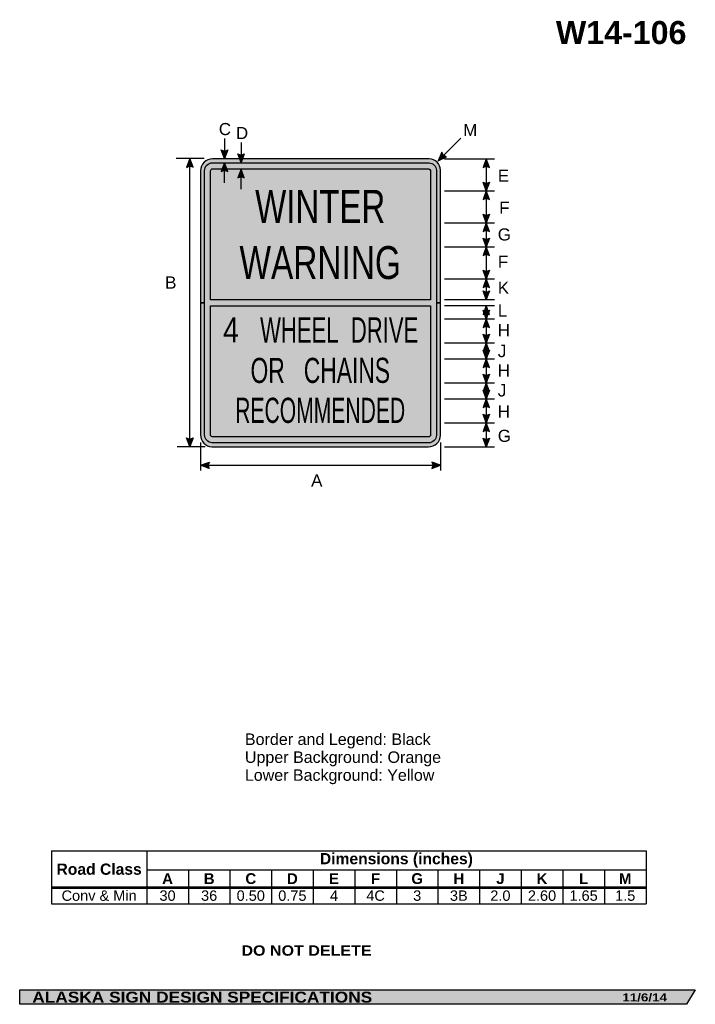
# Model space of a CAD drawing. Header units: feet. Extents: x 7 to 92, y 0 to 123.
import ezdxf
from ezdxf.enums import TextEntityAlignment as Align

# ---------------------------------------------------------------- set-up
doc = ezdxf.new("R2010")
doc.units = ezdxf.units.FT
doc.header["$MEASUREMENT"] = 0
doc.layers.add('Sign', color=7, linetype='Continuous')
doc.styles.add('ARIAL', font='arial.ttf')
doc.styles.add('ARIAL B', font='arialbd.ttf')
doc.styles.add('ARIAL BLACK B', font='ariblk.ttf')
doc.styles.add('ARIAL BLACK BI', font='ariblk.ttf')
doc.styles.add('FHWA SERIES B2000EX', font='txt')
doc.styles.add('FHWA SERIES C2000EX', font='txt')

# ---------------------------------------------------------------- blocks, each defined once
blk = doc.blocks.new('*T2')
at = {"color": 0, "linetype": 'ByBlock', "lineweight": -2, "transparency": 16777216}
for p, q in [((0, 0), (74.30716279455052, 0)), ((0, 0), (0, -6.611875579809)), ((11.9071627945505, 0), (11.9071627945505, -4.553775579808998)), ((74.30716279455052, 0), (74.30716279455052, -6.611875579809)), ((11.9071627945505, -2.3558341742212), (74.30716279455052, -2.3558341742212)), ((17.1071627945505, -2.3558341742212), (17.1071627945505, -4.553775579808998)), ((22.3071627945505, -2.3558341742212), (22.3071627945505, -4.553775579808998)), ((27.5071627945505, -2.3558341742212), (27.5071627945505, -4.553775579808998)), ((32.70716279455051, -2.3558341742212), (32.70716279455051, -4.553775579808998)), ((37.90716279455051, -2.3558341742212), (37.90716279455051, -4.553775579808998)), ((43.10716279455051, -2.3558341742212), (43.10716279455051, -4.553775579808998)), ((48.30716279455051, -2.3558341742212), (48.30716279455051, -4.553775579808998)), ((53.50716279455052, -2.3558341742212), (53.50716279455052, -4.553775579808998)), ((58.70716279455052, -2.3558341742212), (58.70716279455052, -4.553775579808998)), ((63.90716279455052, -2.3558341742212), (63.90716279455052, -4.553775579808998)), ((69.10716279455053, -2.3558341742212), (69.10716279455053, -4.553775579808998)), ((0, -4.553775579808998), (74.30716279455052, -4.553775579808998)), ((0, -4.598775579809), (74.30716279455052, -4.598775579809)), ((11.9071627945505, -4.598775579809), (11.9071627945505, -6.611875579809)), ((17.1071627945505, -4.598775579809), (17.1071627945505, -6.611875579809)), ((22.3071627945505, -4.598775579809), (22.3071627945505, -6.611875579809)), ((27.5071627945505, -4.598775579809), (27.5071627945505, -6.611875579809)), ((32.70716279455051, -4.598775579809), (32.70716279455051, -6.611875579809)), ((37.90716279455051, -4.598775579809), (37.90716279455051, -6.611875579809)), ((43.10716279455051, -4.598775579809), (43.10716279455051, -6.611875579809)), ((48.30716279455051, -4.598775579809), (48.30716279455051, -6.611875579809)), ((53.50716279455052, -4.598775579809), (53.50716279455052, -6.611875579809)), ((58.70716279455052, -4.598775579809), (58.70716279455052, -6.611875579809)), ((63.90716279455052, -4.598775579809), (63.90716279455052, -6.611875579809)), ((69.10716279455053, -4.598775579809), (69.10716279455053, -6.611875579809)), ((0, -6.611875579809), (74.30716279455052, -6.611875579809))]:
    blk.add_line(p, q, dxfattribs=at)
at = {"color": 18, "transparency": 16777216, "attachment_point": 5}
for s, insert, char_height, width, style in [('Dimensions (inches)', (43.10716279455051, -1.1779170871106), 1.399999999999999, 62.28000000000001, 'ARIAL B'), ('Road Class', (5.95358139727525, -2.288137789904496), 1.399999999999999, 11.7871627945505, 'ARIAL B'), ('A', (14.5071627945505, -3.466054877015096), 1.35, 5.08, 'ARIAL B'), ('B', (19.7071627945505, -3.466054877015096), 1.35, 5.08, 'ARIAL B'), ('C', (24.9071627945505, -3.466054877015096), 1.35, 5.08, 'ARIAL B'), ('D', (30.10716279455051, -3.466054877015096), 1.35, 5.08, 'ARIAL B'), ('E', (35.30716279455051, -3.466054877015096), 1.35, 5.08, 'ARIAL B'), ('F', (40.50716279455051, -3.466054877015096), 1.35, 5.08, 'ARIAL B'), ('G', (45.70716279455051, -3.466054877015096), 1.35, 5.08, 'ARIAL B'), ('H', (50.90716279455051, -3.466054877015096), 1.35, 5.08, 'ARIAL B'), ('J', (56.10716279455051, -3.466054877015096), 1.35, 5.08, 'ARIAL B'), ('K', (61.30716279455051, -3.466054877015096), 1.35, 5.08, 'ARIAL B'), ('L', (66.50716279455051, -3.466054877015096), 1.35, 5.08, 'ARIAL B'), ('M', (71.70716279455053, -3.466054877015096), 1.35, 5.08, 'ARIAL B'), ('Conv & Min', (5.95358139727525, -5.594075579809), 1.3, 11.7871627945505, 'ARIAL'), ('30', (14.5071627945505, -5.594075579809), 1.3, 5.08, 'ARIAL'), ('36', (19.7071627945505, -5.594075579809), 1.3, 5.08, 'ARIAL'), ('0.50', (24.9071627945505, -5.594075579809), 1.3, 5.08, 'ARIAL'), ('0.75', (30.10716279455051, -5.594075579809), 1.3, 5.08, 'ARIAL'), ('4', (35.30716279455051, -5.594075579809), 1.3, 5.08, 'ARIAL'), ('4C', (40.50716279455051, -5.594075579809), 1.3, 5.08, 'ARIAL'), ('3', (45.70716279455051, -5.594075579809), 1.3, 5.08, 'ARIAL'), ('3B', (50.90716279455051, -5.594075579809), 1.3, 5.08, 'ARIAL'), ('2.0', (56.10716279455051, -5.594075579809), 1.3, 5.08, 'ARIAL'), ('2.60', (61.30716279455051, -5.594075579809), 1.3, 5.08, 'ARIAL'), ('1.65', (66.50716279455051, -5.594075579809), 1.3, 5.08, 'ARIAL'), ('1.5', (71.70716279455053, -5.594075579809), 1.3, 5.08, 'ARIAL')]:
    blk.add_mtext(s, dxfattribs=dict(at, insert=insert, char_height=char_height, width=width, style=style))

msp = doc.modelspace()

# ---------------------------------------------------------------- hatches: boundary and pattern name
h = msp.add_hatch(color=256)
h.dxf.hatch_style = 1
edge = h.paths.add_edge_path()
edge.add_line((33.40985191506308, 107.1098517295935), (32.99947431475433, 106.020919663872))
edge.add_line((32.99947431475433, 106.020919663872), (32.59193116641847, 107.1190676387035))
edge.add_arc((33.00767405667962, 107.7164144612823), 0.7277811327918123, 235.1627615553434, 303.5461345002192)
h = msp.add_hatch(color=256)
h.dxf.hatch_style = 1
edge = h.paths.add_edge_path()
edge.add_line((29.07256181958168, 104.9446265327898), (28.66218421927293, 106.0335585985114))
edge.add_line((28.66218421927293, 106.0335585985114), (28.25464107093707, 104.9354106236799))
edge.add_arc((28.67038396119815, 104.338063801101), 0.727781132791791, 56.45386549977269, 124.8372384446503, ccw=False)
at = {"true_color": 0xffa420}
h = msp.add_hatch(color=40, dxfattribs=at)
h.dxf.hatch_style = 1
h.paths.add_polyline_path([(58.57657784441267, 106.0021588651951), (31.49943760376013, 106.0041121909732, 0.4142135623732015), (29.99943760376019, 104.5029198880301), (29.99943760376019, 88.00411219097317), (30.50016772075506, 88.00411219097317), (30.50016775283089, 104.5030294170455, -0.414239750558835), (31.49963653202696, 105.5033820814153), (58.56221818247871, 105.5014297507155, -0.3773627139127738), (59.49675341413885, 104.5669206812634), (59.49736587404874, 88.00411219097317), (59.99809602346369, 88.00411219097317), (59.99748303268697, 104.581276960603, 0.3840582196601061)])
h = msp.add_hatch(color=256)
h.dxf.hatch_style = 1
edge = h.paths.add_edge_path()
edge.add_line((35.47339252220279, 106.6211446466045), (35.06301492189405, 105.532212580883))
edge.add_line((35.06301492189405, 105.532212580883), (34.65547177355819, 106.6303605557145))
edge.add_arc((35.07121466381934, 107.2277073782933), 0.7277811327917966, 235.1627615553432, 303.5461345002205)
h = msp.add_hatch(color=256)
h.dxf.hatch_style = 1
edge = h.paths.add_edge_path()
edge.add_line((60.14454055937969, 106.8237461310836), (59.69400954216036, 105.7508040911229))
edge.add_line((59.69400954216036, 105.7508040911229), (60.74488953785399, 106.268174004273))
edge.add_arc((60.85359243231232, 106.9877913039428), 0.7277811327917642, 193.0266678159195, 261.4100407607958, ccw=False)
h = msp.add_hatch(color=256)
h.dxf.hatch_style = 1
edge = h.paths.add_edge_path()
edge.add_line((66.1265754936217, 104.9110679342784), (65.71619789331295, 106))
edge.add_line((65.71619789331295, 106), (65.30865474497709, 104.9018520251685))
edge.add_arc((65.72439763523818, 104.3045052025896), 0.7277811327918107, 56.45386549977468, 124.83723844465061, ccw=False)
h = msp.add_hatch(color=256)
h.dxf.hatch_style = 1
h.paths.add_polyline_path([(59.49736587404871, 88.00411219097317), (59.49675341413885, 104.5669206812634, 0.3773627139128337), (58.56221818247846, 105.5014297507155), (31.49963653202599, 105.5033820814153, 0.4142397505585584), (30.50016775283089, 104.5030294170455), (30.50016772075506, 88.00411219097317), (30.50016768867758, 71.50436566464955, 0.3938495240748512), (31.4308105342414, 70.50717475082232), (58.49919216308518, 70.50484227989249, 0.4026459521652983), (59.49797743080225, 71.46572783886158)])
h.paths.add_polyline_path([(58.74876812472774, 71.48527597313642), (58.74817051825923, 87.64640151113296), (31.24937625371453, 87.64244887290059), (31.2493761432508, 71.50487193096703, 0.3741228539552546), (31.46556896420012, 71.25638034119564), (58.49868036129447, 71.25405074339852, 0.3914999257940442)], flags=16)
h.paths.add_polyline_path([(31.24937633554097, 104.5032723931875), (31.24937625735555, 88.39270210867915), (58.74814276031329, 88.39706214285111), (58.74754600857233, 104.5350732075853, 0.3415201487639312), (58.5303759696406, 104.7522234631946), (31.50005183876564, 104.7541735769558, 0.4145194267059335)], flags=16)
h = msp.add_hatch(color=40, dxfattribs=at)
h.dxf.hatch_style = 1
h.paths.add_polyline_path([(58.74754600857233, 104.5350732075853, 0.4141446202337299), (58.46674533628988, 104.7522280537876), (31.50005183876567, 104.7541735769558, 0.4145194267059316), (31.24937633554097, 104.5032723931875), (31.24937625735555, 88.39270210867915), (58.74814276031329, 88.39706214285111)])
h = msp.add_hatch(color=256)
h.dxf.hatch_style = 1
edge = h.paths.add_edge_path()
edge.add_line((33.41093153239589, 104.4150833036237), (33.00055393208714, 105.5040153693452))
edge.add_line((33.00055393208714, 105.5040153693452), (32.59301078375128, 104.4058673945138))
edge.add_arc((33.00875367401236, 103.8085205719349), 0.7277811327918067, 56.4538654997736, 124.8372384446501, ccw=False)
h = msp.add_hatch(color=256)
h.dxf.hatch_style = 1
edge = h.paths.add_edge_path()
edge.add_line((35.4734315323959, 103.6317335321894), (35.06305393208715, 104.720665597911))
edge.add_line((35.06305393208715, 104.720665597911), (34.65551078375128, 103.6225176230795))
edge.add_arc((35.07125367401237, 103.0251708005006), 0.7277811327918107, 56.453865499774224, 124.83723844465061, ccw=False)
h = msp.add_hatch(color=256)
h.dxf.hatch_style = 1
edge = h.paths.add_edge_path()
edge.add_line((66.1265754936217, 103.0889320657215), (65.71619789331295, 102))
edge.add_line((65.71619789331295, 102), (65.30865474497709, 103.0981479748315))
edge.add_arc((65.72439763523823, 103.6954947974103), 0.7277811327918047, 235.1627615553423, 303.5461345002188)
h = msp.add_hatch(color=256)
h.dxf.hatch_style = 1
edge = h.paths.add_edge_path()
edge.add_line((66.1265754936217, 100.9110679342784), (65.71619789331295, 102))
edge.add_line((65.71619789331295, 102), (65.30865474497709, 100.9018520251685))
edge.add_arc((65.72439763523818, 100.3045052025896), 0.7277811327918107, 56.45386549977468, 124.83723844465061, ccw=False)
h = msp.add_hatch(color=256)
h.dxf.hatch_style = 1
edge = h.paths.add_edge_path()
edge.add_line((66.1265754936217, 99.08893206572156), (65.71619789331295, 98))
edge.add_line((65.71619789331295, 98), (65.30865474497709, 99.0981479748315))
edge.add_arc((65.7243976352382, 99.69549479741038), 0.7277811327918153, 235.162761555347, 303.5461345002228)
h = msp.add_hatch(color=256)
h.dxf.hatch_style = 1
edge = h.paths.add_edge_path()
edge.add_line((66.1265754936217, 96.91106793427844), (65.71619789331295, 98))
edge.add_line((65.71619789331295, 98), (65.30865474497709, 96.9018520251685))
edge.add_arc((65.7243976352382, 96.30450520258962), 0.7277811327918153, 56.45386549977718, 124.837238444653, ccw=False)
h = msp.add_hatch(color=256)
h.dxf.hatch_style = 1
edge = h.paths.add_edge_path()
edge.add_line((66.1275386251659, 96.08893206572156), (65.71716102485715, 95))
edge.add_line((65.71716102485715, 95), (65.30961787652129, 96.09814797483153))
edge.add_arc((65.7253607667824, 96.69549479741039), 0.7277811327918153, 235.162761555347, 303.5461345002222)
h = msp.add_hatch(color=256)
h.dxf.hatch_style = 1
edge = h.paths.add_edge_path()
edge.add_line((66.1265754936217, 93.91106793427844), (65.71619789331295, 95))
edge.add_line((65.71619789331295, 95), (65.30865474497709, 93.90185202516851))
edge.add_arc((65.72439763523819, 93.30450520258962), 0.7277811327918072, 56.4538654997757, 124.83723844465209, ccw=False)
h = msp.add_hatch(color=256)
h.dxf.hatch_style = 1
edge = h.paths.add_edge_path()
edge.add_line((66.1265754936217, 92.08893206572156), (65.71619789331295, 91))
edge.add_line((65.71619789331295, 91), (65.30865474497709, 92.09814797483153))
edge.add_arc((65.7243976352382, 92.69549479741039), 0.7277811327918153, 235.162761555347, 303.5461345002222)
h = msp.add_hatch(color=256)
h.dxf.hatch_style = 1
edge = h.paths.add_edge_path()
edge.add_line((66.1265754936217, 89.91106793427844), (65.71619789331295, 91))
edge.add_line((65.71619789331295, 91), (65.30865474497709, 89.90185202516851))
edge.add_arc((65.72439763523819, 89.30450520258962), 0.7277811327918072, 56.4538654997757, 124.83723844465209, ccw=False)
h = msp.add_hatch(color=256)
h.dxf.hatch_style = 1
edge = h.paths.add_edge_path()
edge.add_line((66.1265754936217, 89.48893206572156), (65.71619789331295, 88.39999999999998))
edge.add_line((65.71619789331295, 88.39999999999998), (65.30865474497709, 89.49814797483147))
edge.add_arc((65.72439763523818, 90.09549479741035), 0.7277811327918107, 235.1627615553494, 303.5461345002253)
at = {"true_color": 0xffff00}
h = msp.add_hatch(color=2, dxfattribs=at)
h.dxf.hatch_style = 1
h.paths.add_polyline_path([(30.50016772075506, 88.00411219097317), (29.99943760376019, 88.00411219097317), (29.99943760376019, 71.50411219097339, 0.3975382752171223), (31.41513752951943, 70.00644595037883), (58.49943760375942, 70.00411219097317, 0.404739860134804), (59.99870790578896, 71.45692337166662), (59.9980960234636, 88.00411219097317), (59.49736587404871, 88.00411219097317), (59.49797743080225, 71.46572783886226, -0.4026459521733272), (58.49919216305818, 70.50484227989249), (31.4308105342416, 70.50717475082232, -0.393849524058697), (30.50016768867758, 71.50436566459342)])
h = msp.add_hatch(color=2, dxfattribs=at)
h.dxf.hatch_style = 1
h.paths.add_polyline_path([(58.74817051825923, 87.64640151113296), (31.24937625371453, 87.64244887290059), (31.2493761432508, 71.50487193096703, 0.4554219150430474), (31.5349490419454, 71.25637436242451), (58.49868036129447, 71.25405074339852, 0.4373713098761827), (58.74876667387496, 71.52451151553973)])
h = msp.add_hatch(color=256)
h.dxf.hatch_style = 1
edge = h.paths.add_edge_path()
edge.add_line((66.1265754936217, 86.56106793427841), (65.71619789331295, 87.64999999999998))
edge.add_line((65.71619789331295, 87.64999999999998), (65.30865474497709, 86.55185202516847))
edge.add_arc((65.7243976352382, 85.9545052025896), 0.7277811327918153, 56.45386549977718, 124.837238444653, ccw=False)
h = msp.add_hatch(color=256)
h.dxf.hatch_style = 1
edge = h.paths.add_edge_path()
edge.add_line((66.1265754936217, 87.08893206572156), (65.71619789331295, 86))
edge.add_line((65.71619789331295, 86), (65.30865474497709, 87.09814797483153))
edge.add_arc((65.7243976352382, 87.69549479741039), 0.7277811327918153, 235.162761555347, 303.5461345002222)
h = msp.add_hatch(color=256)
h.dxf.hatch_style = 1
edge = h.paths.add_edge_path()
edge.add_line((66.1265754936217, 84.91106793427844), (65.71619789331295, 86))
edge.add_line((65.71619789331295, 86), (65.30865474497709, 84.90185202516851))
edge.add_arc((65.72439763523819, 84.30450520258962), 0.7277811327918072, 56.4538654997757, 124.83723844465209, ccw=False)
h = msp.add_hatch(color=256)
h.dxf.hatch_style = 1
edge = h.paths.add_edge_path()
edge.add_line((66.1265754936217, 84.08893206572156), (65.71619789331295, 83))
edge.add_line((65.71619789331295, 83), (65.30865474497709, 84.09814797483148))
edge.add_arc((65.72439763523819, 84.69549479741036), 0.7277811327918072, 235.1627615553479, 303.5461345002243)
h = msp.add_hatch(color=256)
h.dxf.hatch_style = 1
edge = h.paths.add_edge_path()
edge.add_line((66.1265754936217, 81.91106793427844), (65.71619789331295, 83))
edge.add_line((65.71619789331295, 83), (65.30865474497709, 81.9018520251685))
edge.add_arc((65.72439763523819, 81.30450520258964), 0.7277811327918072, 56.4538654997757, 124.83723844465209, ccw=False)
h = msp.add_hatch(color=256)
h.dxf.hatch_style = 1
edge = h.paths.add_edge_path()
edge.add_line((66.1265754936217, 82.08893206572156), (65.71619789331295, 81))
edge.add_line((65.71619789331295, 81), (65.30865474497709, 82.09814797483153))
edge.add_arc((65.7243976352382, 82.69549479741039), 0.7277811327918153, 235.162761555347, 303.5461345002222)
h = msp.add_hatch(color=256)
h.dxf.hatch_style = 1
edge = h.paths.add_edge_path()
edge.add_line((66.1265754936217, 79.91106793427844), (65.71619789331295, 81))
edge.add_line((65.71619789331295, 81), (65.30865474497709, 79.90185202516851))
edge.add_arc((65.72439763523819, 79.30450520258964), 0.7277811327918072, 56.4538654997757, 124.83723844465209, ccw=False)
h = msp.add_hatch(color=256)
h.dxf.hatch_style = 1
edge = h.paths.add_edge_path()
edge.add_line((66.1265754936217, 79.08893206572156), (65.71619789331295, 78))
edge.add_line((65.71619789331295, 78), (65.30865474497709, 79.09814797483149))
edge.add_arc((65.72439763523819, 79.69549479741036), 0.7277811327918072, 235.1627615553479, 303.5461345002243)
h = msp.add_hatch(color=256)
h.dxf.hatch_style = 1
edge = h.paths.add_edge_path()
edge.add_line((66.1265754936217, 76.91106793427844), (65.71619789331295, 78))
edge.add_line((65.71619789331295, 78), (65.30865474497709, 76.9018520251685))
edge.add_arc((65.72439763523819, 76.30450520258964), 0.7277811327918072, 56.4538654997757, 124.83723844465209, ccw=False)
h = msp.add_hatch(color=256)
h.dxf.hatch_style = 1
edge = h.paths.add_edge_path()
edge.add_line((66.1265754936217, 77.08893206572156), (65.71619789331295, 76))
edge.add_line((65.71619789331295, 76), (65.30865474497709, 77.09814797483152))
edge.add_arc((65.7243976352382, 77.69549479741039), 0.7277811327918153, 235.162761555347, 303.5461345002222)
h = msp.add_hatch(color=256)
h.dxf.hatch_style = 1
edge = h.paths.add_edge_path()
edge.add_line((66.1265754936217, 74.91106793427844), (65.71619789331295, 76))
edge.add_line((65.71619789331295, 76), (65.30865474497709, 74.90185202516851))
edge.add_arc((65.72439763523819, 74.30450520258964), 0.7277811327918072, 56.4538654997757, 124.83723844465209, ccw=False)
h = msp.add_hatch(color=256)
h.dxf.hatch_style = 1
edge = h.paths.add_edge_path()
edge.add_line((66.1265754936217, 74.08893206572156), (65.71619789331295, 73))
edge.add_line((65.71619789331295, 73), (65.30865474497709, 74.09814797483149))
edge.add_arc((65.72439763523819, 74.69549479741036), 0.7277811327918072, 235.1627615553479, 303.5461345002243)
h = msp.add_hatch(color=256)
h.dxf.hatch_style = 1
edge = h.paths.add_edge_path()
edge.add_line((66.1265754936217, 71.91106793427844), (65.71619789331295, 73))
edge.add_line((65.71619789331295, 73), (65.30865474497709, 71.9018520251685))
edge.add_arc((65.72439763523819, 71.30450520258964), 0.7277811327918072, 56.4538654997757, 124.83723844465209, ccw=False)
h = msp.add_hatch(color=256)
h.dxf.hatch_style = 1
edge = h.paths.add_edge_path()
edge.add_line((29.07256181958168, 71.12893206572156), (28.66218421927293, 70.04))
edge.add_line((28.66218421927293, 70.04), (28.25464107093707, 71.13814797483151))
edge.add_arc((28.67038396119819, 71.73549479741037), 0.7277811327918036, 235.1627615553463, 303.5461345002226)
h = msp.add_hatch(color=256)
h.dxf.hatch_style = 1
edge = h.paths.add_edge_path()
edge.add_line((66.1265754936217, 71.08893206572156), (65.71619789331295, 70))
edge.add_line((65.71619789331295, 70), (65.30865474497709, 71.09814797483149))
edge.add_arc((65.72439763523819, 71.69549479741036), 0.7277811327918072, 235.1627615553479, 303.5461345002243)
h = msp.add_hatch(color=256)
h.dxf.hatch_style = 1
edge = h.paths.add_edge_path()
edge.add_line((31.09296529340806, 67.28908625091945), (30.00444349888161, 67.70055085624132))
edge.add_line((30.00444349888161, 67.70055085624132), (31.10299782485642, 68.10699739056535))
edge.add_arc((31.69992926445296, 67.690658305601), 0.7277811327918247, 145.1055563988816, 213.4889293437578)
h = msp.add_hatch(color=256)
h.dxf.hatch_style = 1
edge = h.paths.add_edge_path()
edge.add_line((58.91091580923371, 67.28908625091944), (59.99943760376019, 67.70055085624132))
edge.add_line((59.99943760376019, 67.70055085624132), (58.90088327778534, 68.1069973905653))
edge.add_arc((58.30395183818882, 67.69065830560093), 0.7277811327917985, -33.488929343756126, 34.89444360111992, ccw=False)
at = {"layer": 'Sign', "true_color": 0xffffff}
msp.add_hatch(color=7, dxfattribs=at).paths.add_polyline_path([(33.00055393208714, 105.5040153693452), (33.28318963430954, 104.754044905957), (32.7222409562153, 104.7540853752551)])
at = {"layer": 'Sign', "true_color": 0x000000}
msp.add_hatch(color=18, dxfattribs=at).paths.add_polyline_path([(7.399373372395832, 2.133735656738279), (91.84195454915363, 2.133735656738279), (90.75006357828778, 0.3343149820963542), (7.402168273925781, 0.3343149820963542)], flags=0)

# ---------------------------------------------------------------- linework, layer by layer
for p, q in [((11.37310797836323, 19.50287259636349), (85.68027077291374, 19.50287259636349)), ((11.37310797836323, 15.01409042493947), (85.68027077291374, 15.01409042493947)), ((11.37310797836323, 14.857428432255), (85.68027077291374, 14.857428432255))]:
    msp.add_line(p, q)
for points in [[(33.40985191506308, 107.1098517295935), (32.99947431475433, 106.020919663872), (32.59193116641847, 107.1190676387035, 0.307560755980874), (33.40985191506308, 107.1098517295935, 4.141293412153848)], [(29.07256181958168, 104.9446265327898), (28.66218421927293, 106.0335585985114), (28.25464107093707, 104.9354106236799, -0.307560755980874), (29.07256181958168, 104.9446265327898, -4.141293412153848)], [(35.47339252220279, 106.6211446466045), (35.06301492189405, 105.532212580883), (34.65547177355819, 106.6303605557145, 0.307560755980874), (35.47339252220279, 106.6211446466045, 4.141293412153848)], [(60.14454055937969, 106.8237461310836), (59.69400954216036, 105.7508040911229), (60.74488953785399, 106.268174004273, -0.307560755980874), (60.14454055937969, 106.8237461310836, -4.141293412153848)], [(66.1265754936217, 104.9110679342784), (65.71619789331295, 106), (65.30865474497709, 104.9018520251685, -0.307560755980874), (66.1265754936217, 104.9110679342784, -4.141293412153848)], [(33.41093153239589, 104.4150833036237), (33.00055393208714, 105.5040153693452), (32.59301078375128, 104.4058673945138, -0.307560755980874), (33.41093153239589, 104.4150833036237, -4.141293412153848)], [(35.4734315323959, 103.6317335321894), (35.06305393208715, 104.720665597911), (34.65551078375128, 103.6225176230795, -0.307560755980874), (35.4734315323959, 103.6317335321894, -4.141293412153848)], [(66.1265754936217, 103.0889320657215), (65.71619789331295, 102), (65.30865474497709, 103.0981479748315, 0.307560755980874), (66.1265754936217, 103.0889320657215, 4.141293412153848)], [(66.1265754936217, 100.9110679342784), (65.71619789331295, 102), (65.30865474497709, 100.9018520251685, -0.307560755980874), (66.1265754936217, 100.9110679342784, -4.141293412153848)], [(66.1265754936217, 99.08893206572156), (65.71619789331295, 98), (65.30865474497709, 99.0981479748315, 0.307560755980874), (66.1265754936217, 99.08893206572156, 4.141293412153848)], [(66.1265754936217, 96.91106793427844), (65.71619789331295, 98), (65.30865474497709, 96.9018520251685, -0.307560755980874), (66.1265754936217, 96.91106793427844, -4.141293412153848)], [(66.1275386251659, 96.08893206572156), (65.71716102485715, 95), (65.30961787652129, 96.09814797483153, 0.307560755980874), (66.1275386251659, 96.08893206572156, 4.141293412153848)], [(66.1265754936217, 93.91106793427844), (65.71619789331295, 95), (65.30865474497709, 93.90185202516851, -0.307560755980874), (66.1265754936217, 93.91106793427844, -4.141293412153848)], [(66.1265754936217, 92.08893206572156), (65.71619789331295, 91), (65.30865474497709, 92.09814797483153, 0.307560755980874), (66.1265754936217, 92.08893206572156, 4.141293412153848)], [(66.1265754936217, 89.91106793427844), (65.71619789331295, 91), (65.30865474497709, 89.90185202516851, -0.307560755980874), (66.1265754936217, 89.91106793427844, -4.141293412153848)], [(66.1265754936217, 89.48893206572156), (65.71619789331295, 88.39999999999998), (65.30865474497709, 89.49814797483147, 0.307560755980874), (66.1265754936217, 89.48893206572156, 4.141293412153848)], [(66.1265754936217, 86.56106793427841), (65.71619789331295, 87.64999999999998), (65.30865474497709, 86.55185202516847, -0.307560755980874), (66.1265754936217, 86.56106793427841, -4.141293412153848)], [(66.1265754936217, 87.08893206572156), (65.71619789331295, 86), (65.30865474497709, 87.09814797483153, 0.307560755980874), (66.1265754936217, 87.08893206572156, 4.141293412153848)], [(66.1265754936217, 84.91106793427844), (65.71619789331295, 86), (65.30865474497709, 84.90185202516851, -0.307560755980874), (66.1265754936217, 84.91106793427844, -4.141293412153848)], [(66.1265754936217, 84.08893206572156), (65.71619789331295, 83), (65.30865474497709, 84.09814797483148, 0.307560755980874), (66.1265754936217, 84.08893206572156, 4.141293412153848)], [(66.1265754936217, 81.91106793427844), (65.71619789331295, 83), (65.30865474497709, 81.9018520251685, -0.307560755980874), (66.1265754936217, 81.91106793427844, -4.141293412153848)], [(66.1265754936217, 82.08893206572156), (65.71619789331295, 81), (65.30865474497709, 82.09814797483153, 0.307560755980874), (66.1265754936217, 82.08893206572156, 4.141293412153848)], [(66.1265754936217, 79.91106793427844), (65.71619789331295, 81), (65.30865474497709, 79.90185202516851, -0.307560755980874), (66.1265754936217, 79.91106793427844, -4.141293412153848)], [(66.1265754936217, 79.08893206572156), (65.71619789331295, 78), (65.30865474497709, 79.09814797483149, 0.307560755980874), (66.1265754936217, 79.08893206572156, 4.141293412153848)], [(66.1265754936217, 76.91106793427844), (65.71619789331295, 78), (65.30865474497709, 76.9018520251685, -0.307560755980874), (66.1265754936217, 76.91106793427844, -4.141293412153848)], [(66.1265754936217, 77.08893206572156), (65.71619789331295, 76), (65.30865474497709, 77.09814797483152, 0.307560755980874), (66.1265754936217, 77.08893206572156, 4.141293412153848)], [(66.1265754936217, 74.91106793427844), (65.71619789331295, 76), (65.30865474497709, 74.90185202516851, -0.307560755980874), (66.1265754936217, 74.91106793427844, -4.141293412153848)], [(66.1265754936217, 74.08893206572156), (65.71619789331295, 73), (65.30865474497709, 74.09814797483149, 0.307560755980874), (66.1265754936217, 74.08893206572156, 4.141293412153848)], [(66.1265754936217, 71.91106793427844), (65.71619789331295, 73), (65.30865474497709, 71.9018520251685, -0.307560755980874), (66.1265754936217, 71.91106793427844, -4.141293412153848)], [(29.07256181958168, 71.12893206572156), (28.66218421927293, 70.04), (28.25464107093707, 71.13814797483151, 0.307560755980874), (29.07256181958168, 71.12893206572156, 4.141293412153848)], [(66.1265754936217, 71.08893206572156), (65.71619789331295, 70), (65.30865474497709, 71.09814797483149, 0.307560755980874), (66.1265754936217, 71.08893206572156, 4.141293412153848)], [(31.09296529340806, 67.28908625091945), (30.00444349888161, 67.70055085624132), (31.10299782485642, 68.10699739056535, 0.307560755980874), (31.09296529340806, 67.28908625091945, 4.141293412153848)], [(58.91091580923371, 67.28908625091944), (59.99943760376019, 67.70055085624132), (58.90088327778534, 68.1069973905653, -0.307560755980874), (58.91091580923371, 67.28908625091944, -4.141293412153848)]]:
    msp.add_lwpolyline(points, format="xyb")
for points in [[(59.99809602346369, 88.00411219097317), (59.99748303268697, 104.581276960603, 0.384058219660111), (58.57657784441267, 106.0021588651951), (31.49943760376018, 106.0041121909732, 0.4139808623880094), (29.99943760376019, 104.5041121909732), (29.99943760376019, 88.00411219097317), (30.50016772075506, 88.00411219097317), (30.5001677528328, 104.504002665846, -0.4139546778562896), (31.49963653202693, 105.5033820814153), (58.56221818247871, 105.5014297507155, -0.3773627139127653), (59.49675341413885, 104.5669206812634), (59.49736587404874, 88.00411219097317)], [(30.5001677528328, 104.504002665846, -0.4139546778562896), (31.49963653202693, 105.5033820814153), (58.56221818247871, 105.5014297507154, -0.3773627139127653), (59.49675341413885, 104.5669206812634), (59.49797743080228, 71.4657278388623, -0.4026459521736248), (58.49919216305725, 70.50484227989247), (31.4308105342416, 70.5071747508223, -0.3938495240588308), (30.50016768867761, 71.50436566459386)], [(31.24937633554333, 104.5037596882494, -0.4138125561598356), (31.49993417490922, 104.7541735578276), (58.5303759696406, 104.7522234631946, -0.3415201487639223), (58.74754600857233, 104.5350732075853), (58.74814276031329, 88.39706214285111), (31.24937625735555, 88.39270210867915)], [(29.99943760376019, 88.00411219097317), (29.99943760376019, 71.50411219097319, 0.3975382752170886), (31.41513752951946, 70.00644595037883), (58.49943760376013, 70.00411219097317, 0.4047398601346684), (59.99870790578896, 71.45692337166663), (59.9980960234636, 88.00411219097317), (59.49736587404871, 88.00411219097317), (59.49797743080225, 71.46572783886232, -0.4026459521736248), (58.49919216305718, 70.50484227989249), (31.4308105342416, 70.50717475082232, -0.3938495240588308), (30.50016768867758, 71.50436566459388), (30.50016772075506, 88.00411219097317)], [(31.24937625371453, 87.64244887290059), (58.74817051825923, 87.64640151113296), (58.74876812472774, 71.48527597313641, -0.3913337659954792), (58.49882492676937, 71.25405077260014), (31.46556896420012, 71.25638034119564, -0.3739785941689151), (31.24937617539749, 71.50474491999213)]]:
    msp.add_lwpolyline(points, format="xyb", close=True)
at = {"layer": 'Sign', "color": 18, "lineweight": -3, "true_color": 0x000000}
for p, q in [((32.99947431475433, 108.520919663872), (32.99947431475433, 106.020919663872)), ((59.69400954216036, 105.7508040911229), (62.5342633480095, 108.591057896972)), ((35.06301492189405, 108.032212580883), (35.06301492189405, 105.532212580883)), ((30.45905921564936, 106.0335585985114), (26.95905921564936, 106.0335585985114)), ((28.66218421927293, 70.04), (28.66218421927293, 106.04)), ((60.5, 106), (66.75, 106)), ((65.71619789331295, 106), (65.71619789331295, 88.39999999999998)), ((33.00055393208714, 103.0040153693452), (33.00055393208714, 105.5040153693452)), ((35.06305393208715, 102.220665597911), (35.06305393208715, 104.720665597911)), ((60.5, 102), (66.75, 102)), ((60.5, 98), (66.75, 98)), ((60.5, 95), (66.75, 95)), ((60.5, 91), (66.75, 91)), ((60.5, 88.39999999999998), (66.75, 88.39999999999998)), ((60.5, 87.64999999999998), (66.75, 87.64999999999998)), ((65.71619789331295, 87.64999999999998), (65.71619789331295, 70)), ((60.5, 86), (66.75, 86)), ((60.5, 83), (66.75, 83)), ((60.5, 81), (66.75, 81)), ((60.5, 78), (66.75, 78)), ((60.5, 76), (66.75, 76)), ((60.5, 73), (66.75, 73)), ((29.9994376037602, 70.55652111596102), (29.9994376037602, 67.05652111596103)), ((59.99943760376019, 70.55652111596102), (59.99943760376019, 67.05652111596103)), ((30.58405921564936, 70), (27.08405921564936, 70)), ((60.5, 70), (66.75, 70)), ((30.00444349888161, 67.70055085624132), (60.0044434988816, 67.70055085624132))]:
    msp.add_line(p, q, dxfattribs=at)
at = {"layer": 'Sign', "color": 250, "lineweight": -3, "true_color": 0x1f1a17}
msp.add_lwpolyline([(7.399373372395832, 2.133735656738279), (91.84195454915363, 2.133735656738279), (90.75006357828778, 0.3343149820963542), (7.402168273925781, 0.3343149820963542)], close=True, dxfattribs=at)

# ---------------------------------------------------------------- block references
msp.add_blockref('*T2', (11.37310797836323, 19.50287259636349))

# ---------------------------------------------------------------- texts
at = {"layer": 'Sign', "color": 18, "true_color": 0x000000}
for s, height, style, p, p2 in [('W14-106', 2.879075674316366, 'ARIAL B', (74.41318751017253, 120.3452796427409), (90.73318672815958, 120.3452796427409)), ('C', 1.509943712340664, 'ARIAL', (32.29083177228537, 108.9683155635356), (33.81416516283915, 108.9683155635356)), ('D', 1.509943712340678, 'ARIAL', (34.4273020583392, 108.4675334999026), (35.950635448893, 108.4675334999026)), ('M', 1.498081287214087, 'ARIAL', (62.84472906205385, 108.8414255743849), (64.588062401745, 108.8414255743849)), ('E', 1.527530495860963, 'ARIAL', (67.15264573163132, 103.1281978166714), (68.57597905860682, 103.1281978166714)), ('WINTER', 4.130548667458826, 'FHWA SERIES C2000EX', (36.82689119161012, 97.98702432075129), (53.08865126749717, 97.98702432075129)), ('F', 1.527327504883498, 'ARIAL', (67.31931239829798, 99.1281978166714), (68.62264576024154, 99.1281978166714)), ('G', 1.512320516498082, 'ARIAL', (67.15264573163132, 95.79486448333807), (68.79597900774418, 95.79486448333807)), ('WARNING', 4.112415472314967, 'FHWA SERIES C2000EX', (34.87050374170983, 90.976841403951), (55.04503822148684, 90.976841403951)), ('F', 1.527327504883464, 'ARIAL', (67.15264573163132, 92.37819781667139), (68.45597909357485, 92.37819781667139)), ('B', 1.527530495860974, 'ARIAL', (25.57333333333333, 89.77669413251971), (26.99666666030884, 89.77669413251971)), ('K', 1.527530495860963, 'ARIAL', (67.15264573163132, 89.1281978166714), (68.57597905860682, 89.1281978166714)), ('L', 1.548802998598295, 'ARIAL', (67.15264573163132, 86.2531978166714), (68.35597902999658, 86.2531978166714)), ('4', 3.132908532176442, 'FHWA SERIES B2000EX', (32.8216439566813, 83.04531819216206), (34.77997729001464, 83.04531819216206)), ('WHEEL  DRIVE', 3.172636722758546, 'FHWA SERIES B2000EX', (37.44660479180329, 83.02081680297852), (57.21589571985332, 83.02081680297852)), ('H', 1.509943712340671, 'ARIAL', (67.15264573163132, 83.83653115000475), (68.67597912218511, 83.83653115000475)), ('J', 1.550944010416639, 'ARIAL', (67.15264573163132, 81.21153115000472), (68.23597906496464, 81.21153115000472)), ('H', 1.509943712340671, 'ARIAL', (67.15264573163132, 78.79486448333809), (68.67597912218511, 78.79486448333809)), ('J', 1.550944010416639, 'ARIAL', (67.15264573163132, 76.29486448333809), (68.23597906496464, 76.29486448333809)), ('RECOMMENDED', 3.146285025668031, 'FHWA SERIES B2000EX', (34.33292606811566, 72.99631326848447), (55.58261517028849, 72.99631326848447)), ('H', 1.509943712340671, 'ARIAL', (67.15264573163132, 73.66986448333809), (68.67597912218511, 73.66986448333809)), ('G', 1.512320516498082, 'ARIAL', (67.15264573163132, 70.6281978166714), (68.79597900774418, 70.6281978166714)), ('A', 1.524183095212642, 'ARIAL', (43.81787431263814, 65.03403071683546), (45.24120763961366, 65.03403071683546)), ('Border and Legend: Black', 1.437400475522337, 'ARIAL', (35.54550526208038, 32.74639250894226), (58.765503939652, 32.74639250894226)), ('Upper Background: Orange', 1.435211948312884, 'ARIAL', (35.54550526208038, 30.50639250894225), (60.06550420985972, 30.50639250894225)), ('Lower Background: Yellow', 1.431659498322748, 'ARIAL', (35.54550526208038, 28.26639250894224), (59.2255049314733, 28.26639250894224))]:
    msp.add_text(s, height=height, dxfattribs=dict(at, style=style)).set_placement(p, p2, align=Align.ALIGNED)
at = {"layer": 'Sign', "color": 18, "true_color": 0x000000, "style": 'FHWA SERIES B2000EX'}
msp.add_text('OR   CHAINS', height=3.136752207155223, rotation=0.0360543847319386, dxfattribs=at).set_placement((36.25256586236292, 77.98623332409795), (53.68652484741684, 77.99720395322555), align=Align.ALIGNED)
at = {"layer": 'Sign', "color": 7, "true_color": 0xffffff}
for s, height, style, p, p2 in [('DO NOT DELETE', 1.293849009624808, 'ARIAL BLACK B', (35.11638641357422, 6.406672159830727), (51.38305155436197, 6.406672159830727)), ('ALASKA SIGN DESIGN SPECIFICATIONS', 1.370356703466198, 'ARIAL BLACK BI', (8.970644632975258, 0.5442286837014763), (51.45731099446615, 0.5442286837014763)), ('11/6/14', 0.9911970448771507, 'ARIAL BLACK BI', (82.72445170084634, 0.7043360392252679), (88.301118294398, 0.7043360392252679))]:
    msp.add_text(s, height=height, dxfattribs=dict(at, style=style)).set_placement(p, p2, align=Align.ALIGNED)

doc.saveas('drawing.dxf')
